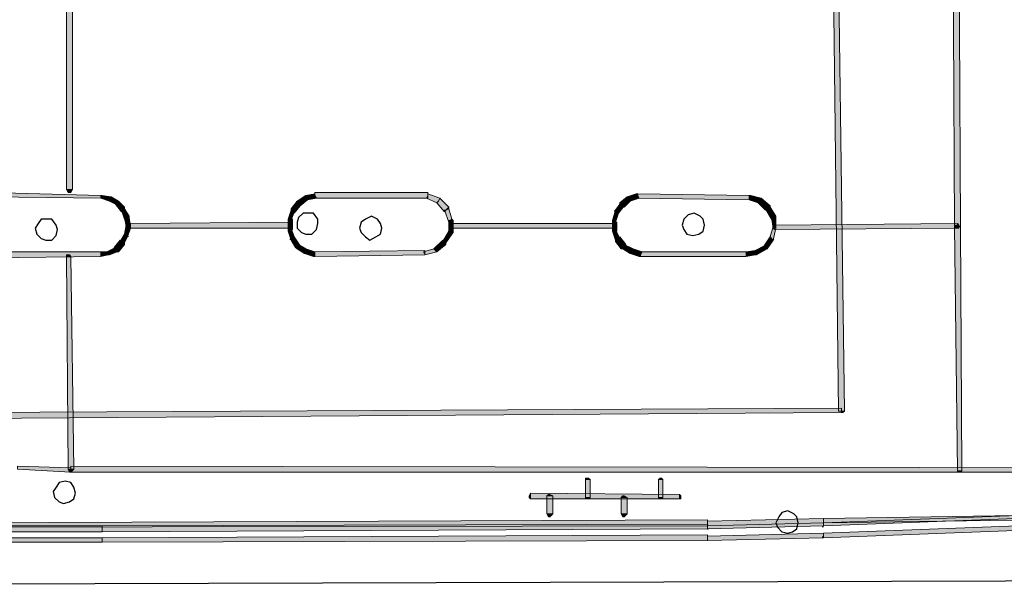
# Model space of a CAD drawing. Header units: millimetres. Extents: x -27 to 2301, y -256 to 766.
# Tile 23 of 97: x 145 to 166, y 84 to 96. Entities that reach past the tile are written whole.
import ezdxf

# ---------------------------------------------------------------- set-up
doc = ezdxf.new("R2010")
doc.units = ezdxf.units.MM
doc.layers.add('SIV-ONDERGROND-ALG', color=251, linetype='Continuous')

msp = doc.modelspace()

# ---------------------------------------------------------------- hatches: boundary and pattern name
at = {"layer": 'SIV-ONDERGROND-ALG'}
h = msp.add_hatch(color=256, dxfattribs=at)
h.dxf.hatch_style = 2
h.paths.add_polyline_path([(164.833, 104.813), (164.769, 104.813), (164.833, 91.883), (164.962, 91.883), (164.898, 104.813)])
h = msp.add_hatch(color=256, dxfattribs=at)
h.dxf.hatch_style = 2
h.paths.add_polyline_path([(162.164, 104.459), (162.131, 104.459), (162.324, 87.894), (162.453, 87.894), (162.228, 104.459)])
h = msp.add_hatch(color=256, dxfattribs=at)
h.dxf.hatch_style = 2
h.paths.add_polyline_path([(145.695, 100.021), (145.631, 100.021), (145.631, 92.687), (145.759, 92.687), (145.759, 100.021)])
h = msp.add_hatch(color=256, dxfattribs=at)
h.dxf.hatch_style = 2
h.paths.add_polyline_path([(145.759, 92.687), (145.727, 92.623), (145.663, 92.623), (145.631, 92.687), (145.695, 92.687)])
h = msp.add_hatch(color=256, dxfattribs=at)
h.dxf.hatch_style = 2
h.paths.add_polyline_path([(146.37, 92.526), (146.37, 92.558), (143.99, 92.623), (143.99, 92.526), (146.37, 92.494)])
h = msp.add_hatch(color=256, dxfattribs=at)
h.dxf.hatch_style = 2
h.paths.add_polyline_path([(146.563, 92.494), (146.596, 92.526), (146.403, 92.558), (146.37, 92.526), (146.37, 92.494), (146.563, 92.43)])
h = msp.add_hatch(color=256, dxfattribs=at)
h.dxf.hatch_style = 2
h.paths.add_polyline_path([(146.403, 92.558), (146.37, 92.558), (146.37, 92.526)])
h = msp.add_hatch(color=256, dxfattribs=at)
h.dxf.hatch_style = 2
h.paths.add_polyline_path([(146.724, 92.397), (146.756, 92.43), (146.596, 92.526), (146.563, 92.494), (146.563, 92.43), (146.692, 92.365)])
h = msp.add_hatch(color=256, dxfattribs=at)
h.dxf.hatch_style = 2
h.paths.add_polyline_path([(146.853, 92.237), (146.885, 92.301), (146.756, 92.43), (146.724, 92.397), (146.692, 92.365), (146.821, 92.204)])
h = msp.add_hatch(color=256, dxfattribs=at)
h.dxf.hatch_style = 2
h.paths.add_polyline_path([(150.648, 92.365), (150.616, 92.43), (150.488, 92.269), (150.52, 92.237), (150.552, 92.172), (150.681, 92.333)])
h = msp.add_hatch(color=256, dxfattribs=at)
h.dxf.hatch_style = 2
h.paths.add_polyline_path([(150.809, 92.494), (150.809, 92.558), (150.616, 92.43), (150.648, 92.365), (150.681, 92.333), (150.841, 92.462)])
h = msp.add_hatch(color=256, dxfattribs=at)
h.dxf.hatch_style = 2
h.paths.add_polyline_path([(150.777, 92.558), (150.809, 92.558), (150.809, 92.526), (150.777, 92.526)])
h = msp.add_hatch(color=256, dxfattribs=at)
h.dxf.hatch_style = 2
h.paths.add_polyline_path([(151.002, 92.558), (151.002, 92.59), (150.809, 92.558), (150.809, 92.494), (150.841, 92.462), (151.034, 92.494)])
h = msp.add_hatch(color=256, dxfattribs=at)
h.dxf.hatch_style = 2
h.paths.add_polyline_path([(153.447, 92.558), (153.447, 92.623), (151.002, 92.623), (151.002, 92.494), (153.447, 92.494)])
h = msp.add_hatch(color=256, dxfattribs=at)
h.dxf.hatch_style = 2
h.paths.add_polyline_path([(151.002, 92.623), (151.002, 92.59), (151.002, 92.558)])
h = msp.add_hatch(color=256, dxfattribs=at)
h.dxf.hatch_style = 2
h.paths.add_polyline_path([(153.672, 92.43), (153.704, 92.494), (153.447, 92.59), (153.447, 92.558), (153.415, 92.494), (153.64, 92.397)])
h = msp.add_hatch(color=256, dxfattribs=at)
h.dxf.hatch_style = 2
h.paths.add_polyline_path([(153.447, 92.59), (153.447, 92.623), (153.447, 92.558)])
h = msp.add_hatch(color=256, dxfattribs=at)
h.dxf.hatch_style = 2
h.paths.add_polyline_path([(153.833, 92.237), (153.897, 92.301), (153.704, 92.494), (153.672, 92.43), (153.64, 92.397), (153.801, 92.204)])
h = msp.add_hatch(color=256, dxfattribs=at)
h.dxf.hatch_style = 2
h.paths.add_polyline_path([(157.789, 92.494), (157.757, 92.526), (157.596, 92.397), (157.628, 92.365), (157.693, 92.301), (157.821, 92.43)])
h = msp.add_hatch(color=256, dxfattribs=at)
h.dxf.hatch_style = 2
h.paths.add_polyline_path([(157.982, 92.558), (157.95, 92.59), (157.757, 92.526), (157.789, 92.494), (157.821, 92.43), (158.014, 92.494)])
h = msp.add_hatch(color=256, dxfattribs=at)
h.dxf.hatch_style = 2
h.paths.add_polyline_path([(157.982, 92.59), (157.95, 92.59), (157.982, 92.558)])
h = msp.add_hatch(color=256, dxfattribs=at)
h.dxf.hatch_style = 2
h.paths.add_polyline_path([(160.394, 92.494), (160.394, 92.558), (157.982, 92.59), (157.982, 92.494), (160.394, 92.462)])
h = msp.add_hatch(color=256, dxfattribs=at)
h.dxf.hatch_style = 2
h.paths.add_polyline_path([(160.62, 92.43), (160.652, 92.494), (160.427, 92.558), (160.394, 92.494), (160.394, 92.462), (160.587, 92.397)])
h = msp.add_hatch(color=256, dxfattribs=at)
h.dxf.hatch_style = 2
h.paths.add_polyline_path([(160.427, 92.558), (160.394, 92.558), (160.394, 92.494)])
h = msp.add_hatch(color=256, dxfattribs=at)
h.dxf.hatch_style = 2
h.paths.add_polyline_path([(160.78, 92.301), (160.845, 92.333), (160.652, 92.494), (160.62, 92.43), (160.587, 92.397), (160.748, 92.237)])
h = msp.add_hatch(color=256, dxfattribs=at)
h.dxf.hatch_style = 2
h.paths.add_polyline_path([(146.949, 92.076), (146.982, 92.108), (146.885, 92.269), (146.853, 92.237), (146.821, 92.237), (146.885, 92.044)])
h = msp.add_hatch(color=256, dxfattribs=at)
h.dxf.hatch_style = 2
h.paths.add_polyline_path([(146.885, 92.269), (146.885, 92.301), (146.853, 92.237)])
h = msp.add_hatch(color=256, dxfattribs=at)
h.dxf.hatch_style = 2
h.paths.add_polyline_path([(150.52, 92.237), (150.488, 92.237), (150.423, 92.044), (150.455, 92.044), (150.488, 92.011), (150.552, 92.204)])
h = msp.add_hatch(color=256, dxfattribs=at)
h.dxf.hatch_style = 2
h.paths.add_polyline_path([(150.488, 92.269), (150.488, 92.237), (150.52, 92.237)])
h = msp.add_hatch(color=256, dxfattribs=at)
h.dxf.hatch_style = 2
h.paths.add_polyline_path([(153.929, 92.011), (153.961, 92.044), (153.897, 92.269), (153.833, 92.237), (153.801, 92.237), (153.897, 91.979)])
h = msp.add_hatch(color=256, dxfattribs=at)
h.dxf.hatch_style = 2
h.paths.add_polyline_path([(153.897, 92.269), (153.897, 92.301), (153.833, 92.237)])
h = msp.add_hatch(color=256, dxfattribs=at)
h.dxf.hatch_style = 2
h.paths.add_polyline_path([(157.532, 92.204), (157.5, 92.237), (157.435, 92.011), (157.467, 91.979), (157.5, 91.979), (157.564, 92.172)])
h = msp.add_hatch(color=256, dxfattribs=at)
h.dxf.hatch_style = 2
h.paths.add_polyline_path([(157.467, 92.237), (157.5, 92.237), (157.5, 92.204), (157.467, 92.204)])
h = msp.add_hatch(color=256, dxfattribs=at)
h.dxf.hatch_style = 2
h.paths.add_polyline_path([(157.628, 92.365), (157.596, 92.365), (157.5, 92.237), (157.532, 92.204), (157.564, 92.172), (157.693, 92.333)])
h = msp.add_hatch(color=256, dxfattribs=at)
h.dxf.hatch_style = 2
h.paths.add_polyline_path([(157.596, 92.397), (157.596, 92.365), (157.628, 92.365)])
h = msp.add_hatch(color=256, dxfattribs=at)
h.dxf.hatch_style = 2
h.paths.add_polyline_path([(160.909, 92.076), (160.973, 92.108), (160.845, 92.301), (160.78, 92.301), (160.748, 92.269), (160.877, 92.044)])
h = msp.add_hatch(color=256, dxfattribs=at)
h.dxf.hatch_style = 2
h.paths.add_polyline_path([(160.845, 92.301), (160.845, 92.333), (160.78, 92.301)])
h = msp.add_hatch(color=256, dxfattribs=at)
h.dxf.hatch_style = 2
h.paths.add_polyline_path([(146.949, 91.883), (147.014, 91.883), (146.982, 92.076), (146.885, 92.076), (146.917, 91.883)])
h = msp.add_hatch(color=256, dxfattribs=at)
h.dxf.hatch_style = 2
h.paths.add_polyline_path([(146.982, 92.076), (146.982, 92.108), (146.949, 92.076)])
h = msp.add_hatch(color=256, dxfattribs=at)
h.dxf.hatch_style = 2
h.paths.add_polyline_path([(150.455, 92.044), (150.423, 92.044), (150.423, 91.818), (150.52, 91.818), (150.52, 92.044)])
h = msp.add_hatch(color=256, dxfattribs=at)
h.dxf.hatch_style = 2
h.paths.add_polyline_path([(153.929, 91.754), (153.994, 91.754), (153.994, 92.011), (153.897, 92.011), (153.897, 91.754)])
h = msp.add_hatch(color=256, dxfattribs=at)
h.dxf.hatch_style = 2
h.paths.add_polyline_path([(153.994, 92.011), (153.961, 92.044), (153.929, 92.011)])
h = msp.add_hatch(color=256, dxfattribs=at)
h.dxf.hatch_style = 2
h.paths.add_polyline_path([(157.435, 92.011), (157.435, 91.979), (157.467, 91.979)])
h = msp.add_hatch(color=256, dxfattribs=at)
h.dxf.hatch_style = 2
h.paths.add_polyline_path([(160.941, 91.851), (160.973, 91.851), (160.973, 92.076), (160.877, 92.076), (160.909, 91.851)])
h = msp.add_hatch(color=256, dxfattribs=at)
h.dxf.hatch_style = 2
h.paths.add_polyline_path([(160.973, 92.076), (160.973, 92.108), (160.909, 92.076)])
h = msp.add_hatch(color=256, dxfattribs=at)
h.dxf.hatch_style = 2
h.paths.add_polyline_path([(146.917, 91.69), (146.949, 91.658), (147.014, 91.851), (146.949, 91.883), (146.917, 91.915), (146.885, 91.722)])
h = msp.add_hatch(color=256, dxfattribs=at)
h.dxf.hatch_style = 2
h.paths.add_polyline_path([(147.014, 91.851), (147.014, 91.883), (146.949, 91.883)])
h = msp.add_hatch(color=256, dxfattribs=at)
h.dxf.hatch_style = 2
h.paths.add_polyline_path([(147.014, 91.851), (146.982, 91.851), (146.982, 91.915), (147.014, 91.947), (147.014, 91.883)])
h = msp.add_hatch(color=256, dxfattribs=at)
h.dxf.hatch_style = 2
h.paths.add_polyline_path([(147.014, 91.883), (147.014, 91.851), (150.455, 91.851), (150.455, 91.979), (147.014, 91.947)])
h = msp.add_hatch(color=256, dxfattribs=at)
h.dxf.hatch_style = 2
h.paths.add_polyline_path([(150.455, 91.818), (150.423, 91.786), (150.488, 91.593), (150.52, 91.625), (150.552, 91.658), (150.488, 91.851)])
h = msp.add_hatch(color=256, dxfattribs=at)
h.dxf.hatch_style = 2
h.paths.add_polyline_path([(150.423, 91.818), (150.423, 91.786), (150.455, 91.818)])
h = msp.add_hatch(color=256, dxfattribs=at)
h.dxf.hatch_style = 2
h.paths.add_polyline_path([(150.455, 91.979), (150.488, 91.915), (150.488, 91.883), (150.455, 91.851), (150.455, 91.915)])
h = msp.add_hatch(color=256, dxfattribs=at)
h.dxf.hatch_style = 2
h.paths.add_polyline_path([(153.801, 91.529), (153.833, 91.529), (153.961, 91.722), (153.929, 91.754), (153.897, 91.786), (153.768, 91.561)])
h = msp.add_hatch(color=256, dxfattribs=at)
h.dxf.hatch_style = 2
h.paths.add_polyline_path([(153.961, 91.851), (153.897, 91.851), (153.897, 91.915), (153.961, 91.947), (153.961, 91.883)])
h = msp.add_hatch(color=256, dxfattribs=at)
h.dxf.hatch_style = 2
h.paths.add_polyline_path([(153.961, 91.883), (153.961, 91.851), (157.467, 91.851), (157.467, 91.947), (153.961, 91.947)])
h = msp.add_hatch(color=256, dxfattribs=at)
h.dxf.hatch_style = 2
h.paths.add_polyline_path([(157.467, 91.979), (157.435, 91.979), (157.435, 91.786), (157.532, 91.786), (157.532, 91.979)])
h = msp.add_hatch(color=256, dxfattribs=at)
h.dxf.hatch_style = 2
h.paths.add_polyline_path([(157.467, 91.786), (157.435, 91.786), (157.5, 91.593), (157.564, 91.593), (157.596, 91.625), (157.5, 91.818)])
h = msp.add_hatch(color=256, dxfattribs=at)
h.dxf.hatch_style = 2
h.paths.add_polyline_path([(157.467, 91.947), (157.5, 91.915), (157.5, 91.851), (157.467, 91.851), (157.467, 91.883)])
h = msp.add_hatch(color=256, dxfattribs=at)
h.dxf.hatch_style = 2
h.paths.add_polyline_path([(160.877, 91.625), (160.909, 91.593), (160.973, 91.851), (160.941, 91.851), (160.909, 91.883), (160.845, 91.658)])
h = msp.add_hatch(color=256, dxfattribs=at)
h.dxf.hatch_style = 2
h.paths.add_polyline_path([(160.941, 91.818), (160.909, 91.851), (160.909, 91.883), (160.941, 91.915), (160.941, 91.851)])
h = msp.add_hatch(color=256, dxfattribs=at)
h.dxf.hatch_style = 2
h.paths.add_polyline_path([(160.941, 91.851), (160.941, 91.818), (164.898, 91.851), (164.898, 91.947), (160.941, 91.915)])
h = msp.add_hatch(color=256, dxfattribs=at)
h.dxf.hatch_style = 2
h.paths.add_polyline_path([(164.833, 91.883), (164.865, 91.915), (164.898, 91.915), (164.962, 91.883), (164.898, 91.883)])
h = msp.add_hatch(color=256, dxfattribs=at)
h.dxf.hatch_style = 2
h.paths.add_polyline_path([(164.898, 91.883), (164.833, 91.883), (164.898, 86.608), (164.994, 86.608), (164.962, 91.883)])
h = msp.add_hatch(color=256, dxfattribs=at)
h.dxf.hatch_style = 2
h.paths.add_polyline_path([(164.962, 91.883), (164.898, 91.851), (164.865, 91.851), (164.833, 91.883), (164.898, 91.883)])
h = msp.add_hatch(color=256, dxfattribs=at)
h.dxf.hatch_style = 2
h.paths.add_polyline_path([(164.898, 91.947), (164.93, 91.915), (164.93, 91.851), (164.898, 91.851), (164.898, 91.883)])
h = msp.add_hatch(color=256, dxfattribs=at)
h.dxf.hatch_style = 2
h.paths.add_polyline_path([(146.692, 91.4), (146.756, 91.336), (146.885, 91.497), (146.821, 91.529), (146.789, 91.593), (146.66, 91.432)])
h = msp.add_hatch(color=256, dxfattribs=at)
h.dxf.hatch_style = 2
h.paths.add_polyline_path([(146.821, 91.529), (146.885, 91.529), (146.949, 91.658), (146.917, 91.69), (146.885, 91.722), (146.789, 91.561)])
h = msp.add_hatch(color=256, dxfattribs=at)
h.dxf.hatch_style = 2
h.paths.add_polyline_path([(146.949, 91.658), (146.949, 91.69), (146.982, 91.658)])
h = msp.add_hatch(color=256, dxfattribs=at)
h.dxf.hatch_style = 2
h.paths.add_polyline_path([(150.455, 91.593), (150.455, 91.625), (150.488, 91.625), (150.488, 91.593)])
h = msp.add_hatch(color=256, dxfattribs=at)
h.dxf.hatch_style = 2
h.paths.add_polyline_path([(150.52, 91.625), (150.488, 91.593), (150.584, 91.432), (150.616, 91.465), (150.681, 91.465), (150.552, 91.658)])
h = msp.add_hatch(color=256, dxfattribs=at)
h.dxf.hatch_style = 2
h.paths.add_polyline_path([(153.608, 91.368), (153.64, 91.336), (153.833, 91.497), (153.801, 91.529), (153.768, 91.593), (153.575, 91.4)])
h = msp.add_hatch(color=256, dxfattribs=at)
h.dxf.hatch_style = 2
h.paths.add_polyline_path([(153.961, 91.722), (153.994, 91.754), (153.929, 91.754)])
h = msp.add_hatch(color=256, dxfattribs=at)
h.dxf.hatch_style = 2
h.paths.add_polyline_path([(157.564, 91.593), (157.5, 91.561), (157.628, 91.4), (157.693, 91.465), (157.725, 91.497), (157.596, 91.658)])
h = msp.add_hatch(color=256, dxfattribs=at)
h.dxf.hatch_style = 2
h.paths.add_polyline_path([(157.5, 91.593), (157.5, 91.561), (157.564, 91.593)])
h = msp.add_hatch(color=256, dxfattribs=at)
h.dxf.hatch_style = 2
h.paths.add_polyline_path([(160.748, 91.432), (160.78, 91.4), (160.909, 91.593), (160.877, 91.625), (160.845, 91.658), (160.716, 91.465)])
h = msp.add_hatch(color=256, dxfattribs=at)
h.dxf.hatch_style = 2
h.paths.add_polyline_path([(160.909, 91.593), (160.909, 91.625), (160.941, 91.593)])
h = msp.add_hatch(color=256, dxfattribs=at)
h.dxf.hatch_style = 2
h.paths.add_polyline_path([(146.531, 91.304), (146.563, 91.272), (146.724, 91.336), (146.692, 91.4), (146.692, 91.432), (146.499, 91.336)])
h = msp.add_hatch(color=256, dxfattribs=at)
h.dxf.hatch_style = 2
h.paths.add_polyline_path([(146.724, 91.336), (146.756, 91.336), (146.692, 91.4)])
h = msp.add_hatch(color=256, dxfattribs=at)
h.dxf.hatch_style = 2
h.paths.add_polyline_path([(146.885, 91.497), (146.885, 91.529), (146.821, 91.529)])
h = msp.add_hatch(color=256, dxfattribs=at)
h.dxf.hatch_style = 2
h.paths.add_polyline_path([(150.584, 91.432), (150.616, 91.4), (150.616, 91.465)])
h = msp.add_hatch(color=256, dxfattribs=at)
h.dxf.hatch_style = 2
h.paths.add_polyline_path([(150.616, 91.465), (150.616, 91.4), (150.777, 91.304), (150.809, 91.336), (150.809, 91.4), (150.648, 91.497)])
h = msp.add_hatch(color=256, dxfattribs=at)
h.dxf.hatch_style = 2
h.paths.add_polyline_path([(150.809, 91.336), (150.777, 91.304), (150.97, 91.239), (151.002, 91.272), (151.002, 91.336), (150.809, 91.4)])
h = msp.add_hatch(color=256, dxfattribs=at)
h.dxf.hatch_style = 2
h.paths.add_polyline_path([(151.002, 91.272), (151.002, 91.239), (153.382, 91.272), (153.382, 91.368), (151.002, 91.336)])
h = msp.add_hatch(color=256, dxfattribs=at)
h.dxf.hatch_style = 2
h.paths.add_polyline_path([(153.382, 91.304), (153.382, 91.272), (153.64, 91.336), (153.608, 91.368), (153.575, 91.4), (153.35, 91.336)])
h = msp.add_hatch(color=256, dxfattribs=at)
h.dxf.hatch_style = 2
h.paths.add_polyline_path([(153.833, 91.497), (153.833, 91.529), (153.801, 91.529)])
h = msp.add_hatch(color=256, dxfattribs=at)
h.dxf.hatch_style = 2
h.paths.add_polyline_path([(157.628, 91.4), (157.66, 91.4), (157.693, 91.465)])
h = msp.add_hatch(color=256, dxfattribs=at)
h.dxf.hatch_style = 2
h.paths.add_polyline_path([(157.693, 91.465), (157.66, 91.4), (157.821, 91.304), (157.853, 91.336), (157.886, 91.4), (157.693, 91.497)])
h = msp.add_hatch(color=256, dxfattribs=at)
h.dxf.hatch_style = 2
h.paths.add_polyline_path([(157.853, 91.336), (157.821, 91.304), (158.014, 91.239), (158.046, 91.272), (158.079, 91.336), (157.886, 91.4)])
h = msp.add_hatch(color=256, dxfattribs=at)
h.dxf.hatch_style = 2
h.paths.add_polyline_path([(160.33, 91.272), (160.33, 91.239), (160.523, 91.272), (160.523, 91.368), (160.33, 91.336)])
h = msp.add_hatch(color=256, dxfattribs=at)
h.dxf.hatch_style = 2
h.paths.add_polyline_path([(160.523, 91.336), (160.555, 91.272), (160.78, 91.4), (160.748, 91.432), (160.716, 91.465), (160.523, 91.368)])
h = msp.add_hatch(color=256, dxfattribs=at)
h.dxf.hatch_style = 2
h.paths.add_polyline_path([(143.99, 91.272), (143.99, 91.207), (146.37, 91.239), (146.37, 91.336), (143.99, 91.336)])
h = msp.add_hatch(color=256, dxfattribs=at)
h.dxf.hatch_style = 2
h.paths.add_polyline_path([(145.631, 91.239), (145.631, 91.272), (145.695, 91.272), (145.727, 91.239), (145.663, 91.239)])
h = msp.add_hatch(color=256, dxfattribs=at)
h.dxf.hatch_style = 2
h.paths.add_polyline_path([(145.663, 91.239), (145.631, 91.239), (145.663, 86.64), (145.791, 86.64), (145.727, 91.239)])
h = msp.add_hatch(color=256, dxfattribs=at)
h.dxf.hatch_style = 2
h.paths.add_polyline_path([(146.37, 91.272), (146.37, 91.239), (146.531, 91.272), (146.531, 91.336), (146.37, 91.336)])
h = msp.add_hatch(color=256, dxfattribs=at)
h.dxf.hatch_style = 2
h.paths.add_polyline_path([(146.531, 91.272), (146.563, 91.272), (146.531, 91.304)])
h = msp.add_hatch(color=256, dxfattribs=at)
h.dxf.hatch_style = 2
h.paths.add_polyline_path([(150.97, 91.239), (151.002, 91.239), (151.002, 91.272)])
h = msp.add_hatch(color=256, dxfattribs=at)
h.dxf.hatch_style = 2
h.paths.add_polyline_path([(158.014, 91.239), (158.046, 91.239), (158.046, 91.272)])
h = msp.add_hatch(color=256, dxfattribs=at)
h.dxf.hatch_style = 2
h.paths.add_polyline_path([(158.046, 91.272), (158.046, 91.239), (160.33, 91.239), (160.33, 91.336), (158.046, 91.336)])
h = msp.add_hatch(color=256, dxfattribs=at)
h.dxf.hatch_style = 2
h.paths.add_polyline_path([(160.523, 91.272), (160.555, 91.272), (160.523, 91.336)])
h = msp.add_hatch(color=256, dxfattribs=at)
h.dxf.hatch_style = 2
h.paths.add_polyline_path([(162.389, 87.894), (162.389, 87.959), (143.604, 87.862), (143.604, 87.733), (162.389, 87.862)])
h = msp.add_hatch(color=256, dxfattribs=at)
h.dxf.hatch_style = 2
h.paths.add_polyline_path([(162.453, 87.894), (162.421, 87.862), (162.389, 87.862), (162.389, 87.894)])
h = msp.add_hatch(color=256, dxfattribs=at)
h.dxf.hatch_style = 2
h.paths.add_polyline_path([(144.569, 86.672), (144.569, 86.64), (145.727, 86.576), (145.727, 86.672), (144.569, 86.704)])
h = msp.add_hatch(color=256, dxfattribs=at)
h.dxf.hatch_style = 2
h.paths.add_polyline_path([(145.727, 86.64), (145.727, 86.576), (168.661, 86.576), (168.661, 86.672), (145.727, 86.704)])
h = msp.add_hatch(color=256, dxfattribs=at)
h.dxf.hatch_style = 2
h.paths.add_polyline_path([(145.791, 86.64), (145.727, 86.576), (145.695, 86.576), (145.663, 86.64), (145.727, 86.64)])
h = msp.add_hatch(color=256, dxfattribs=at)
h.dxf.hatch_style = 2
h.paths.add_polyline_path([(145.695, 86.576), (145.695, 86.608), (145.727, 86.608), (145.727, 86.576)])
h = msp.add_hatch(color=256, dxfattribs=at)
h.dxf.hatch_style = 2
h.paths.add_polyline_path([(164.994, 86.608), (164.962, 86.576), (164.898, 86.576), (164.898, 86.608), (164.93, 86.608)])
h = msp.add_hatch(color=256, dxfattribs=at)
h.dxf.hatch_style = 2
h.paths.add_polyline_path([(156.856, 86.415), (156.856, 86.447), (156.921, 86.447), (156.953, 86.415), (156.888, 86.415)])
h = msp.add_hatch(color=256, dxfattribs=at)
h.dxf.hatch_style = 2
h.paths.add_polyline_path([(156.888, 86.415), (156.856, 86.415), (156.856, 86.029), (156.953, 86.029), (156.953, 86.415)])
h = msp.add_hatch(color=256, dxfattribs=at)
h.dxf.hatch_style = 2
h.paths.add_polyline_path([(158.432, 86.415), (158.465, 86.447), (158.497, 86.447), (158.529, 86.415), (158.465, 86.415)])
h = msp.add_hatch(color=256, dxfattribs=at)
h.dxf.hatch_style = 2
h.paths.add_polyline_path([(158.465, 86.415), (158.432, 86.415), (158.432, 86.029), (158.529, 86.029), (158.529, 86.415)])
h = msp.add_hatch(color=256, dxfattribs=at)
h.dxf.hatch_style = 2
h.paths.add_polyline_path([(155.666, 85.997), (155.634, 86.029), (155.634, 86.061), (155.666, 86.125), (155.666, 86.061)])
h = msp.add_hatch(color=256, dxfattribs=at)
h.dxf.hatch_style = 2
h.paths.add_polyline_path([(155.666, 86.061), (155.666, 85.997), (158.883, 85.997), (158.883, 86.093), (155.666, 86.125)])
h = msp.add_hatch(color=256, dxfattribs=at)
h.dxf.hatch_style = 2
h.paths.add_polyline_path([(156.02, 86.061), (156.052, 86.093), (156.084, 86.093), (156.149, 86.061), (156.084, 86.061)])
h = msp.add_hatch(color=256, dxfattribs=at)
h.dxf.hatch_style = 2
h.paths.add_polyline_path([(156.084, 86.061), (156.02, 86.061), (156.02, 85.675), (156.149, 85.675), (156.149, 86.061)])
h = msp.add_hatch(color=256, dxfattribs=at)
h.dxf.hatch_style = 2
h.paths.add_polyline_path([(156.953, 86.029), (156.921, 85.997), (156.856, 85.997), (156.856, 86.029), (156.888, 86.029)])
h = msp.add_hatch(color=256, dxfattribs=at)
h.dxf.hatch_style = 2
h.paths.add_polyline_path([(157.628, 86.029), (157.66, 86.061), (157.693, 86.061), (157.757, 86.029), (157.693, 86.029)])
h = msp.add_hatch(color=256, dxfattribs=at)
h.dxf.hatch_style = 2
h.paths.add_polyline_path([(157.693, 86.029), (157.628, 86.029), (157.628, 85.675), (157.757, 85.675), (157.757, 86.029)])
h = msp.add_hatch(color=256, dxfattribs=at)
h.dxf.hatch_style = 2
h.paths.add_polyline_path([(158.529, 86.029), (158.497, 85.997), (158.465, 85.997), (158.432, 86.029), (158.465, 86.029)])
h = msp.add_hatch(color=256, dxfattribs=at)
h.dxf.hatch_style = 2
h.paths.add_polyline_path([(158.883, 86.093), (158.915, 86.061), (158.915, 85.997), (158.883, 85.997), (158.883, 86.029)])
h = msp.add_hatch(color=256, dxfattribs=at)
h.dxf.hatch_style = 2
h.paths.add_polyline_path([(162.003, 85.45), (162.003, 85.418), (178.986, 86.061), (178.986, 86.125), (162.003, 85.482)])
h = msp.add_hatch(color=256, dxfattribs=at)
h.dxf.hatch_style = 2
h.paths.add_polyline_path([(162.003, 85.225), (162.003, 85.16), (178.986, 85.804), (178.986, 85.9), (162.003, 85.257)])
h = msp.add_hatch(color=256, dxfattribs=at)
h.dxf.hatch_style = 2
h.paths.add_polyline_path([(156.149, 85.675), (156.084, 85.611), (156.052, 85.611), (156.02, 85.675), (156.084, 85.675)])
h = msp.add_hatch(color=256, dxfattribs=at)
h.dxf.hatch_style = 2
h.paths.add_polyline_path([(157.757, 85.675), (157.693, 85.611), (157.66, 85.611), (157.628, 85.675), (157.693, 85.675)])
h = msp.add_hatch(color=256, dxfattribs=at)
h.dxf.hatch_style = 2
h.paths.add_polyline_path([(162.003, 85.546), (162.003, 85.482), (166.634, 85.546), (166.634, 85.643), (162.003, 85.578)])
h = msp.add_hatch(color=256, dxfattribs=at)
h.dxf.hatch_style = 2
h.paths.add_polyline_path([(143.476, 85.418), (143.476, 85.385), (159.494, 85.418), (159.494, 85.546), (143.476, 85.482)])
h = msp.add_hatch(color=256, dxfattribs=at)
h.dxf.hatch_style = 2
h.paths.add_polyline_path([(143.476, 85.353), (143.476, 85.289), (146.403, 85.289), (146.403, 85.418), (143.476, 85.418)])
h = msp.add_hatch(color=256, dxfattribs=at)
h.dxf.hatch_style = 2
h.paths.add_polyline_path([(146.403, 85.353), (146.403, 85.289), (159.494, 85.353), (159.494, 85.45), (146.403, 85.418)])
h = msp.add_hatch(color=256, dxfattribs=at)
h.dxf.hatch_style = 2
h.paths.add_polyline_path([(159.494, 85.482), (159.494, 85.418), (162.003, 85.482), (162.003, 85.578), (159.494, 85.514)])
h = msp.add_hatch(color=256, dxfattribs=at)
h.dxf.hatch_style = 2
h.paths.add_polyline_path([(159.494, 85.385), (159.494, 85.353), (162.003, 85.418), (162.003, 85.482), (159.494, 85.418)])
h = msp.add_hatch(color=256, dxfattribs=at)
h.dxf.hatch_style = 2
h.paths.add_polyline_path([(159.494, 85.418), (159.494, 85.45), (159.526, 85.418)])
h = msp.add_hatch(color=256, dxfattribs=at)
h.dxf.hatch_style = 2
h.paths.add_polyline_path([(161.971, 85.418), (162.003, 85.418), (162.003, 85.385), (161.971, 85.385)])
h = msp.add_hatch(color=256, dxfattribs=at)
h.dxf.hatch_style = 2
h.paths.add_polyline_path([(146.403, 85.096), (146.403, 85.064), (159.494, 85.096), (159.494, 85.225), (146.403, 85.16)])
h = msp.add_hatch(color=256, dxfattribs=at)
h.dxf.hatch_style = 2
h.paths.add_polyline_path([(159.494, 85.353), (159.526, 85.353), (159.494, 85.321)])
h = msp.add_hatch(color=256, dxfattribs=at)
h.dxf.hatch_style = 2
h.paths.add_polyline_path([(159.494, 85.16), (159.494, 85.096), (162.003, 85.16), (162.003, 85.257), (159.494, 85.192)])
h = msp.add_hatch(color=256, dxfattribs=at)
h.dxf.hatch_style = 2
h.paths.add_polyline_path([(161.971, 85.16), (161.971, 85.192), (162.003, 85.192), (162.003, 85.16)])
h = msp.add_hatch(color=256, dxfattribs=at)
h.dxf.hatch_style = 2
h.paths.add_polyline_path([(143.443, 85.096), (143.443, 85.064), (146.403, 85.064), (146.403, 85.16), (143.443, 85.16)])
h = msp.add_hatch(color=256, dxfattribs=at)
h.dxf.hatch_style = 2
h.paths.add_polyline_path([(159.494, 85.096), (159.494, 85.128), (159.526, 85.096)])

# ---------------------------------------------------------------- linework, layer by layer
at = {"layer": 'SIV-ONDERGROND-ALG', "lineweight": 5}
for points in [[(164.833, 104.813), (164.769, 104.813), (164.833, 91.883), (164.962, 91.883), (164.898, 104.813), (164.833, 104.813)], [(162.164, 104.459), (162.131, 104.459), (162.324, 87.894), (162.453, 87.894), (162.228, 104.459), (162.164, 104.459)], [(145.695, 100.021), (145.631, 100.021), (145.631, 92.687), (145.759, 92.687), (145.759, 100.021), (145.695, 100.021)], [(145.759, 92.687), (145.727, 92.623), (145.663, 92.623), (145.631, 92.687)], [(146.37, 92.526), (146.37, 92.558), (143.99, 92.623), (143.99, 92.526), (146.37, 92.494), (146.37, 92.526)], [(146.563, 92.494), (146.596, 92.526), (146.403, 92.558), (146.37, 92.526), (146.37, 92.494), (146.563, 92.43), (146.563, 92.494)], [(146.403, 92.558), (146.37, 92.558)], [(146.724, 92.397), (146.756, 92.43), (146.596, 92.526), (146.563, 92.494), (146.563, 92.43), (146.692, 92.365), (146.724, 92.397)], [(146.853, 92.237), (146.885, 92.301), (146.756, 92.43), (146.724, 92.397), (146.692, 92.365), (146.821, 92.204), (146.853, 92.237)], [(146.756, 92.43), (146.756, 92.43)], [(150.648, 92.365), (150.616, 92.43), (150.488, 92.269), (150.52, 92.237), (150.552, 92.172), (150.681, 92.333), (150.648, 92.365)], [(150.809, 92.494), (150.809, 92.558), (150.616, 92.43), (150.648, 92.365), (150.681, 92.333), (150.841, 92.462), (150.809, 92.494)], [(150.616, 92.43), (150.616, 92.43)], [(151.002, 92.558), (151.002, 92.59), (150.809, 92.558), (150.809, 92.494), (150.841, 92.462), (151.034, 92.494), (151.002, 92.558)], [(153.447, 92.558), (153.447, 92.623), (151.002, 92.623), (151.002, 92.494), (153.447, 92.494), (153.447, 92.558)], [(151.002, 92.623), (151.002, 92.59)], [(153.672, 92.43), (153.704, 92.494), (153.447, 92.59), (153.447, 92.558), (153.415, 92.494), (153.64, 92.397), (153.672, 92.43)], [(153.447, 92.59), (153.447, 92.623)], [(153.833, 92.237), (153.897, 92.301), (153.704, 92.494), (153.672, 92.43), (153.64, 92.397), (153.801, 92.204), (153.833, 92.237)], [(153.704, 92.494), (153.704, 92.494)], [(157.789, 92.494), (157.757, 92.526), (157.596, 92.397), (157.628, 92.365), (157.693, 92.301), (157.821, 92.43), (157.789, 92.494)], [(157.982, 92.558), (157.95, 92.59), (157.757, 92.526), (157.789, 92.494), (157.821, 92.43), (158.014, 92.494), (157.982, 92.558)], [(157.757, 92.526), (157.757, 92.526)], [(157.982, 92.59), (157.95, 92.59)], [(160.394, 92.494), (160.394, 92.558), (157.982, 92.59), (157.982, 92.494), (160.394, 92.462), (160.394, 92.494)], [(160.62, 92.43), (160.652, 92.494), (160.427, 92.558), (160.394, 92.494), (160.394, 92.462), (160.587, 92.397), (160.62, 92.43)], [(160.427, 92.558), (160.394, 92.558)], [(160.78, 92.301), (160.845, 92.333), (160.652, 92.494), (160.62, 92.43), (160.587, 92.397), (160.748, 92.237), (160.78, 92.301)], [(160.652, 92.494), (160.652, 92.494)], [(146.949, 92.076), (146.982, 92.108), (146.885, 92.269), (146.853, 92.237), (146.821, 92.237), (146.885, 92.044), (146.949, 92.076)], [(146.885, 92.269), (146.885, 92.301)], [(150.52, 92.237), (150.488, 92.237), (150.423, 92.044), (150.455, 92.044), (150.488, 92.011), (150.552, 92.204), (150.52, 92.237)], [(150.488, 92.269), (150.488, 92.237)], [(153.929, 92.011), (153.961, 92.044), (153.897, 92.269), (153.833, 92.237), (153.801, 92.237), (153.897, 91.979), (153.929, 92.011)], [(153.897, 92.269), (153.897, 92.301)], [(157.532, 92.204), (157.5, 92.237), (157.435, 92.011), (157.467, 91.979), (157.5, 91.979), (157.564, 92.172), (157.532, 92.204)], [(157.628, 92.365), (157.596, 92.365), (157.5, 92.237), (157.532, 92.204), (157.564, 92.172), (157.693, 92.333), (157.628, 92.365)], [(157.596, 92.397), (157.596, 92.365)], [(160.909, 92.076), (160.973, 92.108), (160.845, 92.301), (160.78, 92.301), (160.748, 92.269), (160.877, 92.044), (160.909, 92.076)], [(160.845, 92.301), (160.845, 92.333)], [(146.949, 91.883), (147.014, 91.883), (146.982, 92.076), (146.885, 92.076), (146.917, 91.883), (146.949, 91.883)], [(146.982, 92.076), (146.982, 92.108)], [(150.423, 92.044), (150.423, 92.044)], [(150.455, 92.044), (150.423, 92.044), (150.423, 91.818), (150.52, 91.818), (150.52, 92.044), (150.455, 92.044)], [(153.929, 91.754), (153.994, 91.754), (153.994, 92.011), (153.897, 92.011), (153.897, 91.754), (153.929, 91.754)], [(153.994, 92.011), (153.961, 92.044)], [(157.435, 92.011), (157.435, 91.979)], [(160.941, 91.851), (160.973, 91.851), (160.973, 92.076), (160.877, 92.076), (160.909, 91.851), (160.941, 91.851)], [(160.973, 92.076), (160.973, 92.108)], [(146.917, 91.69), (146.949, 91.658), (147.014, 91.851), (146.949, 91.883), (146.917, 91.915), (146.885, 91.722), (146.917, 91.69)], [(147.014, 91.851), (146.982, 91.851), (146.982, 91.915), (147.014, 91.947)], [(147.014, 91.883), (147.014, 91.851), (150.455, 91.851), (150.455, 91.979), (147.014, 91.947), (147.014, 91.883)], [(147.014, 91.851), (147.014, 91.883)], [(150.455, 91.818), (150.423, 91.786), (150.488, 91.593), (150.52, 91.625), (150.552, 91.658), (150.488, 91.851), (150.455, 91.818)], [(150.423, 91.818), (150.423, 91.786)], [(150.455, 91.979), (150.488, 91.915), (150.488, 91.883), (150.455, 91.851)], [(153.801, 91.529), (153.833, 91.529), (153.961, 91.722), (153.929, 91.754), (153.897, 91.786), (153.768, 91.561), (153.801, 91.529)], [(153.961, 91.851), (153.897, 91.851), (153.897, 91.915), (153.961, 91.947)], [(153.961, 91.883), (153.961, 91.851), (157.467, 91.851), (157.467, 91.947), (153.961, 91.947), (153.961, 91.883)], [(157.467, 91.979), (157.435, 91.979), (157.435, 91.786), (157.532, 91.786), (157.532, 91.979), (157.467, 91.979)], [(157.467, 91.786), (157.435, 91.786), (157.5, 91.593), (157.564, 91.593), (157.596, 91.625), (157.5, 91.818), (157.467, 91.786)], [(157.435, 91.786), (157.435, 91.786)], [(157.467, 91.947), (157.5, 91.915), (157.5, 91.851), (157.467, 91.851)], [(160.877, 91.625), (160.909, 91.593), (160.973, 91.851), (160.941, 91.851), (160.909, 91.883), (160.845, 91.658), (160.877, 91.625)], [(160.941, 91.818), (160.909, 91.851), (160.909, 91.883), (160.941, 91.915)], [(160.941, 91.851), (160.941, 91.818), (164.898, 91.851), (164.898, 91.947), (160.941, 91.915), (160.941, 91.851)], [(160.973, 91.851), (160.973, 91.851)], [(164.833, 91.883), (164.865, 91.915), (164.898, 91.915), (164.962, 91.883)], [(164.898, 91.883), (164.833, 91.883), (164.898, 86.608), (164.994, 86.608), (164.962, 91.883), (164.898, 91.883)], [(164.962, 91.883), (164.898, 91.851), (164.865, 91.851), (164.833, 91.883)], [(164.898, 91.947), (164.93, 91.915), (164.93, 91.851), (164.898, 91.851)], [(146.692, 91.4), (146.756, 91.336), (146.885, 91.497), (146.821, 91.529), (146.789, 91.593), (146.66, 91.432), (146.692, 91.4)], [(146.821, 91.529), (146.885, 91.529), (146.949, 91.658), (146.917, 91.69), (146.885, 91.722), (146.789, 91.561), (146.821, 91.529)], [(150.52, 91.625), (150.488, 91.593), (150.584, 91.432), (150.616, 91.465), (150.681, 91.465), (150.552, 91.658), (150.52, 91.625)], [(153.608, 91.368), (153.64, 91.336), (153.833, 91.497), (153.801, 91.529), (153.768, 91.593), (153.575, 91.4), (153.608, 91.368)], [(153.961, 91.722), (153.994, 91.754)], [(157.564, 91.593), (157.5, 91.561), (157.628, 91.4), (157.693, 91.465), (157.725, 91.497), (157.596, 91.658), (157.564, 91.593)], [(157.5, 91.593), (157.5, 91.561)], [(160.748, 91.432), (160.78, 91.4), (160.909, 91.593), (160.877, 91.625), (160.845, 91.658), (160.716, 91.465), (160.748, 91.432)], [(146.531, 91.304), (146.563, 91.272), (146.724, 91.336), (146.692, 91.4), (146.692, 91.432), (146.499, 91.336), (146.531, 91.304)], [(146.885, 91.497), (146.885, 91.529)], [(150.584, 91.432), (150.616, 91.4)], [(150.616, 91.465), (150.616, 91.4), (150.777, 91.304), (150.809, 91.336), (150.809, 91.4), (150.648, 91.497), (150.616, 91.465)], [(150.809, 91.336), (150.777, 91.304), (150.97, 91.239), (151.002, 91.272), (151.002, 91.336), (150.809, 91.4), (150.809, 91.336)], [(151.002, 91.272), (151.002, 91.239), (153.382, 91.272), (153.382, 91.368), (151.002, 91.336), (151.002, 91.272)], [(153.382, 91.304), (153.382, 91.272), (153.64, 91.336), (153.608, 91.368), (153.575, 91.4), (153.35, 91.336), (153.382, 91.304)], [(153.833, 91.497), (153.833, 91.529)], [(157.628, 91.4), (157.66, 91.4)], [(157.693, 91.465), (157.66, 91.4), (157.821, 91.304), (157.853, 91.336), (157.886, 91.4), (157.693, 91.497), (157.693, 91.465)], [(157.853, 91.336), (157.821, 91.304), (158.014, 91.239), (158.046, 91.272), (158.079, 91.336), (157.886, 91.4), (157.853, 91.336)], [(160.33, 91.272), (160.33, 91.239), (160.523, 91.272), (160.523, 91.368), (160.33, 91.336), (160.33, 91.272)], [(160.523, 91.336), (160.555, 91.272), (160.78, 91.4), (160.748, 91.432), (160.716, 91.465), (160.523, 91.368), (160.523, 91.336)], [(160.78, 91.4), (160.78, 91.4)], [(143.99, 91.272), (143.99, 91.207), (146.37, 91.239), (146.37, 91.336), (143.99, 91.336), (143.99, 91.272)], [(145.631, 91.239), (145.631, 91.272), (145.695, 91.272), (145.727, 91.239)], [(145.663, 91.239), (145.631, 91.239), (145.663, 86.64), (145.791, 86.64), (145.727, 91.239), (145.663, 91.239)], [(146.37, 91.272), (146.37, 91.239), (146.531, 91.272), (146.531, 91.336), (146.37, 91.336), (146.37, 91.272)], [(146.531, 91.272), (146.563, 91.272)], [(146.724, 91.336), (146.756, 91.336)], [(150.97, 91.239), (151.002, 91.239)], [(153.382, 91.272), (153.382, 91.272)], [(153.64, 91.336), (153.64, 91.336)], [(158.014, 91.239), (158.046, 91.239)], [(158.046, 91.272), (158.046, 91.239), (160.33, 91.239), (160.33, 91.336), (158.046, 91.336), (158.046, 91.272)], [(160.523, 91.272), (160.555, 91.272)], [(162.389, 87.894), (162.389, 87.959), (143.604, 87.862), (143.604, 87.733), (162.389, 87.862), (162.389, 87.894)], [(162.453, 87.894), (162.421, 87.862), (162.389, 87.862), (162.389, 87.862)], [(144.569, 86.672), (144.569, 86.64), (145.727, 86.576), (145.727, 86.672), (144.569, 86.704), (144.569, 86.672)], [(145.727, 86.64), (145.727, 86.576), (168.661, 86.576), (168.661, 86.672), (145.727, 86.704), (145.727, 86.64)], [(145.791, 86.64), (145.727, 86.576), (145.695, 86.576), (145.663, 86.64)], [(164.994, 86.608), (164.962, 86.576), (164.898, 86.576), (164.898, 86.608)], [(156.856, 86.415), (156.856, 86.447), (156.921, 86.447), (156.953, 86.415)], [(156.888, 86.415), (156.856, 86.415), (156.856, 86.029), (156.953, 86.029), (156.953, 86.415), (156.888, 86.415)], [(158.432, 86.415), (158.465, 86.447), (158.497, 86.447), (158.529, 86.415)], [(158.465, 86.415), (158.432, 86.415), (158.432, 86.029), (158.529, 86.029), (158.529, 86.415), (158.465, 86.415)], [(155.666, 85.997), (155.634, 86.029), (155.634, 86.061), (155.666, 86.125)], [(155.666, 86.061), (155.666, 85.997), (158.883, 85.997), (158.883, 86.093), (155.666, 86.125), (155.666, 86.061)], [(156.02, 86.061), (156.052, 86.093), (156.084, 86.093), (156.149, 86.061)], [(156.084, 86.061), (156.02, 86.061), (156.02, 85.675), (156.149, 85.675), (156.149, 86.061), (156.084, 86.061)], [(156.953, 86.029), (156.921, 85.997), (156.856, 85.997), (156.856, 86.029)], [(157.628, 86.029), (157.66, 86.061), (157.693, 86.061), (157.757, 86.029)], [(157.693, 86.029), (157.628, 86.029), (157.628, 85.675), (157.757, 85.675), (157.757, 86.029), (157.693, 86.029)], [(158.529, 86.029), (158.497, 85.997), (158.465, 85.997), (158.432, 86.029)], [(158.883, 86.093), (158.915, 86.061), (158.915, 85.997), (158.883, 85.997)], [(162.003, 85.45), (162.003, 85.418), (178.986, 86.061), (178.986, 86.125), (162.003, 85.482), (162.003, 85.45)], [(162.003, 85.225), (162.003, 85.16), (178.986, 85.804), (178.986, 85.9), (162.003, 85.257), (162.003, 85.225)], [(156.149, 85.675), (156.084, 85.611), (156.052, 85.611), (156.02, 85.675)], [(157.757, 85.675), (157.693, 85.611), (157.66, 85.611), (157.628, 85.675)], [(162.003, 85.546), (162.003, 85.482), (166.634, 85.546), (166.634, 85.643), (162.003, 85.578), (162.003, 85.546)], [(143.476, 85.418), (143.476, 85.385), (159.494, 85.418), (159.494, 85.546), (143.476, 85.482), (143.476, 85.418)], [(143.476, 85.353), (143.476, 85.289), (146.403, 85.289), (146.403, 85.418), (143.476, 85.418), (143.476, 85.353)], [(146.403, 85.353), (146.403, 85.289), (159.494, 85.353), (159.494, 85.45), (146.403, 85.418), (146.403, 85.353)], [(159.494, 85.482), (159.494, 85.418), (162.003, 85.482), (162.003, 85.578), (159.494, 85.514), (159.494, 85.482)], [(159.494, 85.385), (159.494, 85.353), (162.003, 85.418), (162.003, 85.482), (159.494, 85.418), (159.494, 85.385)], [(146.403, 85.096), (146.403, 85.064), (159.494, 85.096), (159.494, 85.225), (146.403, 85.16), (146.403, 85.096)], [(159.494, 85.16), (159.494, 85.096), (162.003, 85.16), (162.003, 85.257), (159.494, 85.192), (159.494, 85.16)], [(143.443, 85.096), (143.443, 85.064), (146.403, 85.064), (146.403, 85.16), (143.443, 85.16), (143.443, 85.096)]]:
    msp.add_lwpolyline(points, dxfattribs=at)
at = {"layer": 'SIV-ONDERGROND-ALG', "lineweight": 25}
for points in [[(145.438, 91.818), (145.406, 91.915), (145.309, 92.044), (145.213, 92.044), (145.084, 92.044), (145.02, 91.947), (144.955, 91.851), (144.987, 91.722), (145.084, 91.625), (145.18, 91.593), (145.309, 91.593), (145.406, 91.69), (145.438, 91.818)], [(151.067, 91.947), (151.067, 92.044), (150.97, 92.172), (150.841, 92.172), (150.745, 92.172), (150.648, 92.076), (150.616, 91.979), (150.616, 91.851), (150.713, 91.754), (150.809, 91.722), (150.938, 91.722), (151.034, 91.818), (151.067, 91.947)], [(152.45, 91.851), (152.417, 91.947), (152.353, 92.044), (152.225, 92.108), (152.096, 92.044), (151.999, 91.979), (151.967, 91.851), (151.999, 91.754), (152.096, 91.658), (152.192, 91.593), (152.321, 91.658), (152.417, 91.722), (152.45, 91.851)], [(159.429, 91.915), (159.397, 92.044), (159.333, 92.108), (159.204, 92.172), (159.076, 92.14), (158.979, 92.044), (158.947, 91.915), (158.979, 91.818), (159.044, 91.722), (159.172, 91.69), (159.301, 91.722), (159.397, 91.786), (159.429, 91.915)], [(145.824, 86.125), (145.791, 86.254), (145.727, 86.35), (145.598, 86.383), (145.47, 86.35), (145.406, 86.254), (145.341, 86.157), (145.373, 86.029), (145.47, 85.932), (145.566, 85.9), (145.695, 85.932), (145.791, 85.997), (145.824, 86.125)], [(161.456, 85.482), (161.424, 85.611), (161.359, 85.675), (161.231, 85.739), (161.102, 85.707), (161.038, 85.611), (160.973, 85.482), (161.006, 85.385), (161.102, 85.289), (161.231, 85.257), (161.327, 85.289), (161.424, 85.353), (161.456, 85.482)], [(133.923, 84.131), (210.25, 84.356)]]:
    msp.add_lwpolyline(points, dxfattribs=at)

doc.saveas('drawing.dxf')
